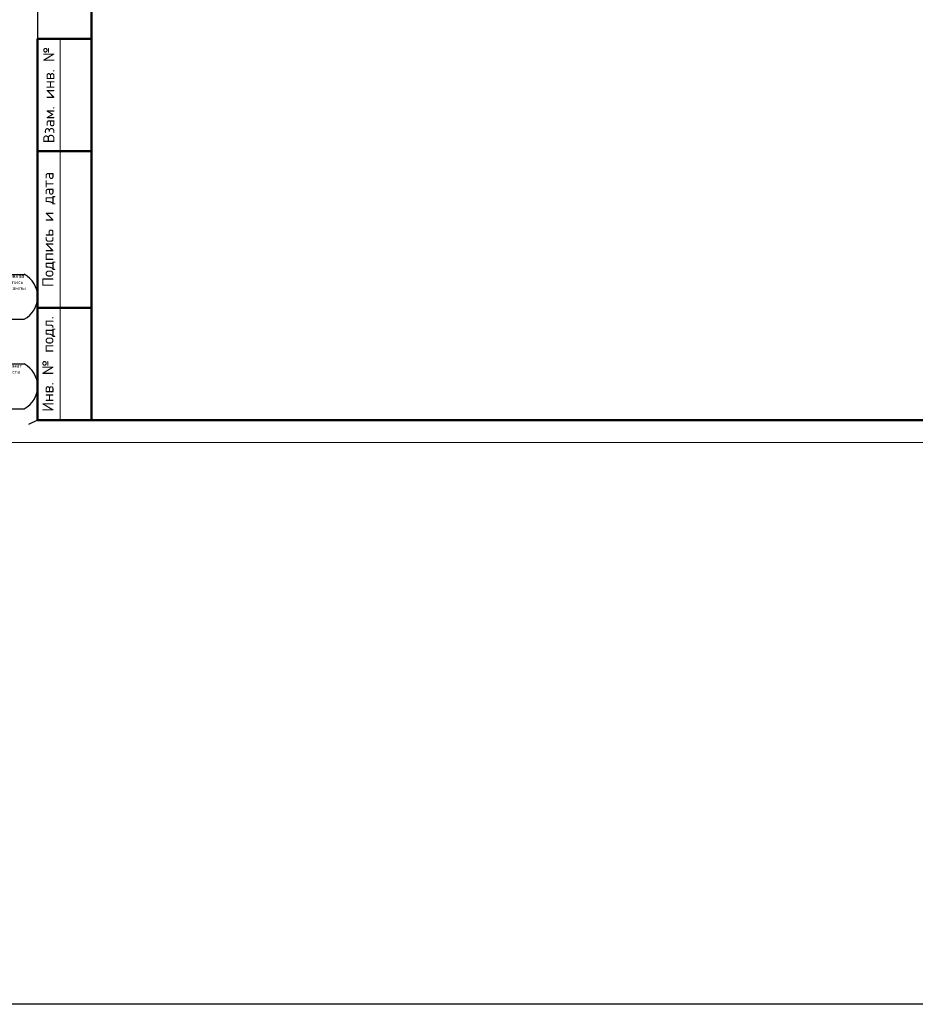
# Model space of a CAD drawing. Header units: millimetres. Extents: x 2008 to 593522, y -10016 to 93699.
# Tile 12 of 102: x 252444 to 272429, y -10016 to 11947. Entities that reach past the tile are written whole.
import ezdxf

# ---------------------------------------------------------------- set-up
doc = ezdxf.new("R2010")
doc.units = ezdxf.units.MM
doc.layers.add('0_Текст', color=175, linetype='Continuous', lineweight=20)
for name, color, linetype in [('ATekst', 7, 'Continuous'), ('FORMAT', 7, 'Continuous'), ('ВИДЕО', 7, 'Continuous')]:
    doc.layers.add(name, color=color, linetype=linetype)
doc.layers.add('CS_UNPLOTTED', color=171, linetype='Continuous', plot=False)
doc.styles.add('ISO_1.0', font='isocpeur.ttf')
doc.styles.add('ГОСТ 250', font='isocpeui.ttf', dxfattribs={"height": 300})

# ---------------------------------------------------------------- blocks, each defined once
blk = doc.blocks.new('*U4')
at = {"lineweight": 50}
for p, q in [((0, 0), (0, 287)), ((0, 85), (-12, 85)), ((-12, 0), (-12, 85)), ((0, 60), (-12, 60)), ((0, 25), (-12, 25)), ((0, 0), (-12, 0)), ((395, 0), (0, 0))]:
    blk.add_line(p, q, dxfattribs=at)
at = {"lineweight": 20}
blk.add_line((-7, 85), (-7, 0), dxfattribs=at)
at = {"lineweight": 9}
blk.add_line((400, -5), (-20, -5), dxfattribs=at)
at = {"layer": 'CS_UNPLOTTED'}
for p, q in [((-20, 32.5), (-15, 32.5)), ((-20, 22.5), (-15, 22.5)), ((-20, 12.5), (-15, 12.5)), ((-20, 2.5), (-15, 2.5)), ((-12, 0), (-14, -1))]:
    blk.add_line(p, q, dxfattribs=at)
for centre in [(-17.66, 27.5), (-17.66, 7.5)]:
    blk.add_arc(centre, 5.67, 298.0574, 61.9426, dxfattribs=at)
at = {"layer": '0_Текст', "char_height": 2.5, "attachment_point": 5, "rotation": 90, "style": 'ISO_1.0'}
for s, insert, width in [('Взам. инв. №', (-9.5, 72.5), 25), ('Подпись и дата', (-9.5, 42.5), 35), ('Инв. № подл.', (-9.5, 12.5), 25)]:
    blk.add_mtext(s, dxfattribs=dict(at, insert=insert, width=width))
at = {"layer": 'CS_UNPLOTTED', "char_height": 0.8, "width": 5, "attachment_point": 2, "style": 'ISO_1.0'}
for s, insert in [('Основная надпись \\Pи штампы', (-17.5, 32.5)), ('Формат листа', (-17.5, 12.5))]:
    blk.add_mtext(s, dxfattribs=dict(at, insert=insert))
blk = doc.blocks.new('УГЛАВОЙ ШТАМП')
at = {"layer": 'ВИДЕО', "color": 7, "char_height": 250, "width": 12129.34, "attachment_point": 5, "style": 'ГОСТ 250'}
for s, insert in [('\\pi170;Дата', (-846504, 456900)), ('\\pi170;Дата', (-846504, 456900)), ('\\pi206.89;Лист', (-850004, 456900)), ('\\pi206.89;Лист', (-850004, 456900)), ('\\pi222.5;Nдок', (-849004, 456900)), ('\\pi222.5;Nдок', (-849004, 456900)), ('\\pi260;Изм.', (-852004, 456900)), ('\\pi260;Изм.', (-852004, 456900)), ('\\pi265;Кол.', (-851004, 456900)), ('\\pi265;Кол.', (-851004, 456900)), ('\\pi440;Подп.', (-848004, 456900))]:
    blk.add_mtext(s, dxfattribs=dict(at, insert=insert))

msp = doc.modelspace()

# ---------------------------------------------------------------- linework, layer by layer
at = {"color": 1}
msp.add_lwpolyline([(505279.0736, -10016.2585), (2007.9716, -10016.2585), (2007.9716, 70378.1399), (505279.0736, 70378.1399)], close=True, dxfattribs=at)
at = {"layer": 'FORMAT', "color": 252, "true_color": 0x939598}
msp.add_lwpolyline([(252844.2283, 3016.9116), (293544.2283, 3016.9116), (293544.2283, 31716.9116), (252844.2283, 31716.9116)], close=True, dxfattribs=at)

# ---------------------------------------------------------------- block references
for p in [(1061622.6894, -450613.6625), (1085471.5621, -450613.6609)]:
    msp.add_blockref('УГЛАВОЙ ШТАМП', p)
at = {"layer": 'ATekst', "linetype": 'Continuous', "ltscale": 30, "xscale": 100, "yscale": 100, "zscale": 100}
msp.add_blockref('*U4', (254044.2283, 3016.9116), dxfattribs=at)

doc.saveas('drawing.dxf')
